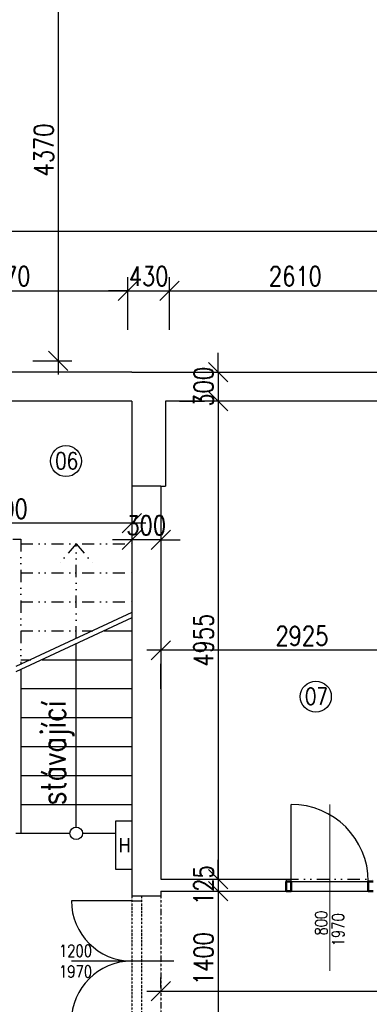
# Model space of a CAD drawing. Header units: millimetres. Extents: x -637441 to -130928, y -380379 to -53767.
# Tile 93 of 193: x -520534 to -516913, y -146601 to -136391. Entities that reach past the tile are written whole.
import ezdxf
from ezdxf.enums import TextEntityAlignment as Align

# ---------------------------------------------------------------- set-up
doc = ezdxf.new("R2010")
doc.units = ezdxf.units.MM
doc.header["$LTSCALE"] = 10
for name, pattern in [('ACAD_ISO12W100', [22, 12, -3, 0.5, -3, 0.5, -3]), ('DIVIDE', [31.75, 12.7, -6.35, 0, -6.35, 0, -6.35]), ('DĚLICÍ', [31.75, 12.7, -6.35, 0, -6.35, 0, -6.35])]:
    doc.linetypes.add(name, pattern=pattern)
for name, color, linetype, lineweight in [('CKDVERE_', 7, 'Continuous', 25), ('CKDVERE_OSY', 1, 'Continuous', 18), ('CKDVERE_PRAH', 7, 'Continuous', 25), ('CKDVERE_ZARUBNE_RAM', 5, 'Continuous', 50), ('CKKOTY', 7, 'Continuous', 25), ('CKSTENY_NADROVINOU', 7, 'DIVIDE', 25), ('CKTEXTY_MALE', 7, 'Continuous', 25)]:
    doc.layers.add(name, color=color, linetype=linetype, lineweight=lineweight)
for name, color, linetype in [('CKDVERE_POPIS', 7, 'Continuous'), ('Kóty', 7, 'Continuous'), ('POPIS', 7, 'Continuous'), ('Rozhraní materiálů', 7, 'Continuous'), ('Schodiště', 7, 'Continuous'), ('SLABĚ', 7, 'Continuous'), ('Výplně otvorů', 7, 'Continuous'), ('ZDIVO', 6, 'Continuous')]:
    doc.layers.add(name, color=color, linetype=linetype)
doc.styles.add('NARROW', font='txt')
doc.styles.get("Standard").update_dxf_attribs({"font": 'simplex.shx', "width": 0.8})
doc.dimstyles.new('Cadkon', dxfattribs={"dimscale": 80, "dimtxt": 2.5, "dimasz": 2.5, "dimexe": 1.768, "dimexo": 5, "dimtad": 1, "dimrnd": 1, "dimtxsty": 'Standard', "dimblk1": 'OBLIQUE', "dimblk2": 'OBLIQUE', "dimsah": 1, "dimcen": 2.5, "dimdle": 1.8, "dimadec": 0, "dimazin": 0, "dimtfac": 1, "dimtix": 1, "dimtmove": 2, "dimatfit": 3, "dimfxl": 1, "dimarcsym": 0})
doc.dimstyles.new('Kopie z cadkon', dxfattribs={"dimscale": 100, "dimtxt": 2.5, "dimasz": 2.5, "dimexe": 1.768, "dimexo": 5, "dimgap": 0.666, "dimtad": 1, "dimdec": 0, "dimrnd": 1, "dimdsep": 46, "dimtxsty": 'Standard', "dimblk1": 'OBLIQUE', "dimblk2": 'OBLIQUE', "dimsah": 1, "dimcen": 2, "dimdle": 1.8, "dimazin": 2, "dimtfac": 0.75, "dimtdec": 0, "dimtix": 1, "dimtmove": 2, "dimatfit": 3, "dimfxl": 1, "dimtolj": 1, "dimtzin": 0, "dimarcsym": 0})

# ---------------------------------------------------------------- blocks, each defined once
blk = doc.blocks.new('_OBLIQUE')
at = {"color": 0, "linetype": 'ByBlock'}
blk.add_line((-0.5, -0.5), (0.5, 0.5), dxfattribs=at)
blk = doc.blocks.new('*D962')
at = {"layer": 'CKKOTY', "color": 0, "lineweight": -2}
for p, q in [((-521983, -139607), (-521983, -139059)), ((-519413, -139607), (-519413, -139059)), ((-522127, -139201), (-519269, -139201))]:
    blk.add_line(p, q, dxfattribs=at)
at = {"layer": 'DEFPOINTS', "color": 0}
for p in [(-519413, -139201), (-521983, -140007), (-519413, -140007)]:
    blk.add_point(p, dxfattribs=at)
at = {"layer": 'CKKOTY', "color": 0, "lineweight": -2, "xscale": 200, "yscale": 200, "zscale": 200, "rotation": 180}
blk.add_blockref('_OBLIQUE', (-521983, -139201), dxfattribs=at)
at = {"layer": 'CKKOTY', "color": 0, "lineweight": -2, "xscale": 200, "yscale": 200, "zscale": 200}
blk.add_blockref('_OBLIQUE', (-519413, -139201), dxfattribs=at)
at = {"layer": 'CKKOTY', "color": 0, "insert": (-520698, -139051), "char_height": 200, "attachment_point": 5}
blk.add_mtext('2570', dxfattribs=at)
blk = doc.blocks.new('*D963')
at = {"layer": 'CKKOTY', "color": 0, "lineweight": -2}
for p, q in [((-519413, -139607), (-519413, -139059)), ((-518983, -139607), (-518983, -139059)), ((-519413, -139201), (-519613, -139201)), ((-519413, -139201), (-518983, -139201)), ((-518983, -139201), (-518783, -139201))]:
    blk.add_line(p, q, dxfattribs=at)
at = {"layer": 'DEFPOINTS', "color": 0}
for p in [(-518983, -139201), (-519413, -140007), (-518983, -140007)]:
    blk.add_point(p, dxfattribs=at)
at = {"layer": 'CKKOTY', "color": 0, "lineweight": -2, "xscale": 200, "yscale": 200, "zscale": 200}
blk.add_blockref('_OBLIQUE', (-519413, -139201), dxfattribs=at)
at = {"layer": 'CKKOTY', "color": 0, "lineweight": -2, "xscale": 200, "yscale": 200, "zscale": 200, "rotation": 180}
blk.add_blockref('_OBLIQUE', (-518983, -139201), dxfattribs=at)
at = {"layer": 'CKKOTY', "color": 0, "insert": (-519198, -139051), "char_height": 200, "attachment_point": 5}
blk.add_mtext('430', dxfattribs=at)
blk = doc.blocks.new('*D964')
at = {"layer": 'CKKOTY', "color": 0, "lineweight": -2}
for p, q in [((-518983, -139607), (-518983, -139059)), ((-516373, -139607), (-516373, -139059)), ((-519127, -139201), (-516229, -139201))]:
    blk.add_line(p, q, dxfattribs=at)
at = {"layer": 'DEFPOINTS', "color": 0}
for p in [(-516373, -139201), (-518983, -140007), (-516373, -140007)]:
    blk.add_point(p, dxfattribs=at)
at = {"layer": 'CKKOTY', "color": 0, "lineweight": -2, "xscale": 200, "yscale": 200, "zscale": 200, "rotation": 180}
blk.add_blockref('_OBLIQUE', (-518983, -139201), dxfattribs=at)
at = {"layer": 'CKKOTY', "color": 0, "lineweight": -2, "xscale": 200, "yscale": 200, "zscale": 200}
blk.add_blockref('_OBLIQUE', (-516373, -139201), dxfattribs=at)
at = {"layer": 'CKKOTY', "color": 0, "insert": (-517678, -139051), "char_height": 200, "attachment_point": 5}
blk.add_mtext('2610', dxfattribs=at)
blk = doc.blocks.new('*D898')
at = {"layer": 'CKKOTY', "color": 0, "lineweight": -2}
for p, q in [((-518479, -140047), (-518479, -139847)), ((-518879, -140047), (-518621, -140047)), ((-518479, -140047), (-518479, -140347)), ((-518879, -140347), (-518621, -140347)), ((-518479, -140347), (-518479, -140547))]:
    blk.add_line(p, q, dxfattribs=at)
at = {"layer": 'DEFPOINTS', "color": 0}
for p in [(-518479, -140047), (-518479, -140347), (-518479, -140347)]:
    blk.add_point(p, dxfattribs=at)
at = {"layer": 'CKKOTY', "color": 0, "lineweight": -2, "xscale": 200, "yscale": 200, "zscale": 200}
for p, rotation in [((-518479, -140047), 270), ((-518479, -140347), 90)]:
    blk.add_blockref('_OBLIQUE', p, dxfattribs=dict(at, rotation=rotation))
at = {"layer": 'CKKOTY', "color": 0, "insert": (-518629, -140197), "char_height": 200, "attachment_point": 5, "rotation": 90}
blk.add_mtext('300', dxfattribs=at)
blk = doc.blocks.new('*D899')
at = {"layer": 'CKKOTY', "color": 0, "lineweight": -2}
for p, q in [((-518479, -140203), (-518479, -145446)), ((-518879, -140347), (-518621, -140347)), ((-518879, -145302), (-518621, -145302))]:
    blk.add_line(p, q, dxfattribs=at)
at = {"layer": 'DEFPOINTS', "color": 0}
for p in [(-518479, -140347), (-518479, -145302), (-518479, -145302)]:
    blk.add_point(p, dxfattribs=at)
at = {"layer": 'CKKOTY', "color": 0, "lineweight": -2, "xscale": 200, "yscale": 200, "zscale": 200}
for p, rotation in [((-518479, -140347), 90), ((-518479, -145302), 270)]:
    blk.add_blockref('_OBLIQUE', p, dxfattribs=dict(at, rotation=rotation))
at = {"layer": 'CKKOTY', "color": 0, "insert": (-518629, -142825), "char_height": 200, "attachment_point": 5, "rotation": 90}
blk.add_mtext('4955', dxfattribs=at)
blk = doc.blocks.new('*D903')
at = {"layer": 'CKKOTY', "color": 0, "lineweight": -2}
for p, q in [((-519373, -141384), (-519373, -141642)), ((-519073, -141408), (-519073, -141642)), ((-519373, -141784), (-519573, -141784)), ((-519073, -141784), (-519373, -141784)), ((-519073, -141784), (-518873, -141784))]:
    blk.add_line(p, q, dxfattribs=at)
at = {"layer": 'DEFPOINTS', "color": 0}
for p in [(-519373, -141784), (-519373, -141784), (-519073, -141808)]:
    blk.add_point(p, dxfattribs=at)
at = {"layer": 'CKKOTY', "color": 0, "lineweight": -2, "xscale": 200, "yscale": 200, "zscale": 200}
blk.add_blockref('_OBLIQUE', (-519373, -141784), dxfattribs=at)
at = {"layer": 'CKKOTY', "color": 0, "lineweight": -2, "xscale": 200, "yscale": 200, "zscale": 200, "rotation": 180}
blk.add_blockref('_OBLIQUE', (-519073, -141784), dxfattribs=at)
at = {"layer": 'CKKOTY', "color": 0, "insert": (-519223, -141634), "char_height": 200, "attachment_point": 5}
blk.add_mtext('300', dxfattribs=at)
blk = doc.blocks.new('*D904')
at = {"layer": 'CKKOTY', "color": 0, "lineweight": -2}
for p, q in [((-519373, -141212), (-519373, -141471)), ((-519229, -141612), (-522217, -141612)), ((-522073, -141929), (-522073, -141754))]:
    blk.add_line(p, q, dxfattribs=at)
at = {"layer": 'DEFPOINTS', "color": 0}
for p in [(-522073, -141529), (-522073, -141612), (-519373, -141612)]:
    blk.add_point(p, dxfattribs=at)
at = {"layer": 'CKKOTY', "color": 0, "lineweight": -2, "xscale": 200, "yscale": 200, "zscale": 200, "rotation": 180}
blk.add_blockref('_OBLIQUE', (-522073, -141612), dxfattribs=at)
at = {"layer": 'CKKOTY', "color": 0, "lineweight": -2, "xscale": 200, "yscale": 200, "zscale": 200}
blk.add_blockref('_OBLIQUE', (-519373, -141612), dxfattribs=at)
at = {"layer": 'CKKOTY', "color": 0, "insert": (-520723, -141462), "char_height": 200, "attachment_point": 5}
blk.add_mtext('2700', dxfattribs=at)
blk = doc.blocks.new('*D1030')
at = {"layer": 'CKTEXTY_MALE', "color": 0, "lineweight": -2}
for p, q in [((-522073, -139443), (-522073, -138446)), ((-461983, -139607), (-461983, -138446)), ((-461839, -138587), (-522217, -138587))]:
    blk.add_line(p, q, dxfattribs=at)
at = {"layer": 'DEFPOINTS', "color": 0}
for p in [(-522073, -138587), (-522073, -139843), (-461983, -140007)]:
    blk.add_point(p, dxfattribs=at)
at = {"layer": 'CKTEXTY_MALE', "color": 0, "lineweight": -2, "xscale": 200, "yscale": 200, "zscale": 200, "rotation": 180}
blk.add_blockref('_OBLIQUE', (-522073, -138587), dxfattribs=at)
at = {"layer": 'CKTEXTY_MALE', "color": 0, "lineweight": -2, "xscale": 200, "yscale": 200, "zscale": 200}
blk.add_blockref('_OBLIQUE', (-461983, -138587), dxfattribs=at)
at = {"layer": 'CKTEXTY_MALE', "color": 0, "insert": (-492028, -138434), "char_height": 200, "attachment_point": 5}
blk.add_mtext('\\A1;60090', dxfattribs=at)
blk = doc.blocks.new('*D1020')
at = {"layer": 'CKKOTY', "color": 0, "lineweight": -2}
for p, q in [((-519073, -146427), (-519073, -146324)), ((-495373, -146427), (-495373, -146324)), ((-519217, -146465), (-495229, -146465))]:
    blk.add_line(p, q, dxfattribs=at)
at = {"layer": 'DEFPOINTS', "color": 0}
for p in [(-495373, -146465), (-519073, -146827), (-495373, -146827)]:
    blk.add_point(p, dxfattribs=at)
at = {"layer": 'CKKOTY', "color": 0, "lineweight": -2, "xscale": 200, "yscale": 200, "zscale": 200, "rotation": 180}
blk.add_blockref('_OBLIQUE', (-519073, -146465), dxfattribs=at)
at = {"layer": 'CKKOTY', "color": 0, "lineweight": -2, "xscale": 200, "yscale": 200, "zscale": 200}
blk.add_blockref('_OBLIQUE', (-495373, -146465), dxfattribs=at)
at = {"layer": 'CKKOTY', "color": 0, "insert": (-507223, -146315), "char_height": 200, "attachment_point": 5}
blk.add_mtext('23700', dxfattribs=at)
blk = doc.blocks.new('*D840')
at = {"layer": 'CKKOTY', "color": 0, "lineweight": -2}
for p, q in [((-518479, -145302), (-518479, -145102)), ((-518479, -145302), (-518479, -145427)), ((-518350, -145302), (-518338, -145302)), ((-518479, -145427), (-518479, -145627)), ((-518350, -145427), (-518338, -145427))]:
    blk.add_line(p, q, dxfattribs=at)
at = {"layer": 'DEFPOINTS', "color": 0}
for p in [(-518750, -145302), (-518750, -145427), (-518479, -145427)]:
    blk.add_point(p, dxfattribs=at)
at = {"layer": 'CKKOTY', "color": 0, "lineweight": -2, "xscale": 200, "yscale": 200, "zscale": 200}
for p, rotation in [((-518479, -145302), 270), ((-518479, -145427), 90)]:
    blk.add_blockref('_OBLIQUE', p, dxfattribs=dict(at, rotation=rotation))
at = {"layer": 'CKKOTY', "color": 0, "insert": (-518629, -145365), "char_height": 200, "attachment_point": 5, "rotation": 90}
blk.add_mtext('125', dxfattribs=at)
blk = doc.blocks.new('*D841')
at = {"layer": 'CKKOTY', "color": 0, "lineweight": -2}
for p, q in [((-518479, -145283), (-518479, -146971)), ((-518350, -145427), (-518338, -145427)), ((-518879, -146827), (-518621, -146827))]:
    blk.add_line(p, q, dxfattribs=at)
at = {"layer": 'DEFPOINTS', "color": 0}
for p in [(-518750, -145427), (-518479, -146827), (-518479, -146827)]:
    blk.add_point(p, dxfattribs=at)
at = {"layer": 'CKKOTY', "color": 0, "lineweight": -2, "xscale": 200, "yscale": 200, "zscale": 200}
for p, rotation in [((-518479, -145427), 90), ((-518479, -146827), 270)]:
    blk.add_blockref('_OBLIQUE', p, dxfattribs=dict(at, rotation=rotation))
at = {"layer": 'CKKOTY', "color": 0, "insert": (-518629, -146127), "char_height": 200, "attachment_point": 5, "rotation": 90}
blk.add_mtext('1400', dxfattribs=at)
blk = doc.blocks.new('*D846')
at = {"layer": 'CKKOTY', "color": 0, "lineweight": -2}
for p, q in [((-516148, -142530), (-516148, -142788)), ((-516004, -142930), (-519217, -142930)), ((-519073, -143330), (-519073, -143071))]:
    blk.add_line(p, q, dxfattribs=at)
at = {"layer": 'DEFPOINTS', "color": 0}
for p in [(-519073, -142930), (-519073, -142930), (-516148, -142930)]:
    blk.add_point(p, dxfattribs=at)
at = {"layer": 'CKKOTY', "color": 0, "lineweight": -2, "xscale": 200, "yscale": 200, "zscale": 200, "rotation": 180}
blk.add_blockref('_OBLIQUE', (-519073, -142930), dxfattribs=at)
at = {"layer": 'CKKOTY', "color": 0, "lineweight": -2, "xscale": 200, "yscale": 200, "zscale": 200}
blk.add_blockref('_OBLIQUE', (-516148, -142930), dxfattribs=at)
at = {"layer": 'CKKOTY', "color": 0, "insert": (-517611, -142780), "char_height": 200, "attachment_point": 5}
blk.add_mtext('2925', dxfattribs=at)
blk = doc.blocks.new('*D1382')
at = {"layer": 'CKKOTY', "color": 0, "lineweight": -2}
for p, q in [((-520135, -135413), (-520135, -140071)), ((-521553, -135557), (-519994, -135557)), ((-520398, -139927), (-519994, -139927))]:
    blk.add_line(p, q, dxfattribs=at)
at = {"layer": 'DEFPOINTS', "color": 0}
for p in [(-521953, -135557), (-520798, -139927), (-520135, -139927)]:
    blk.add_point(p, dxfattribs=at)
at = {"layer": 'CKKOTY', "color": 0, "lineweight": -2, "xscale": 200, "yscale": 200, "zscale": 200}
for p, rotation in [((-520135, -135557), 90), ((-520135, -139927), 270)]:
    blk.add_blockref('_OBLIQUE', p, dxfattribs=dict(at, rotation=rotation))
at = {"layer": 'CKKOTY', "color": 0, "insert": (-520285, -137742), "char_height": 200, "attachment_point": 5, "rotation": 90}
blk.add_mtext('4370', dxfattribs=at)

msp = doc.modelspace()

# ---------------------------------------------------------------- linework, layer by layer
at = {"layer": 'CKDVERE_'}
msp.add_line((-517723.358, -145327.266), (-517723.358, -144527.266), dxfattribs=at)
msp.add_arc((-517723.358, -145327.266), 800, 0, 90, dxfattribs=at)
at = {"layer": 'CKDVERE_OSY'}
for p, q in [((-517323.358, -144527.266), (-517323.358, -146202.266)), ((-517323.358, -146252.266), (-517323.358, -144577.266))]:
    msp.add_line(p, q, dxfattribs=at)
at = {"layer": 'CKDVERE_PRAH'}
for p, q in [((-517723.358, -145327.266), (-516923.358, -145327.266)), ((-517723.358, -145427.266), (-516923.358, -145427.266))]:
    msp.add_line(p, q, dxfattribs=at)
at = {"layer": 'CKDVERE_ZARUBNE_RAM'}
for p, q in [((-517773.358, -145327.266), (-517723.358, -145327.266)), ((-517773.358, -145427.266), (-517773.358, -145327.266)), ((-517723.358, -145327.266), (-517723.358, -145427.266)), ((-516873.358, -145327.266), (-516923.358, -145327.266)), ((-516923.358, -145327.266), (-516923.358, -145427.266)), ((-517723.358, -145427.266), (-517773.358, -145427.266)), ((-516923.358, -145427.266), (-516873.358, -145427.266))]:
    msp.add_line(p, q, dxfattribs=at)
at = {"layer": 'CKSTENY_NADROVINOU'}
for p, q in [((-517773.358, -145302.266), (-516873.358, -145302.266)), ((-517773.358, -145427.266), (-516873.358, -145427.266))]:
    msp.add_line(p, q, dxfattribs=at)
at = {"layer": 'CKTEXTY_MALE', "color": 7}
for centre in [(-520054.203, -140967.885), (-517466.713, -143410.395)]:
    msp.add_circle(centre, 160.548, dxfattribs=at)
at = {"layer": 'Kóty'}
msp.add_line((-518937.764, -146152.266), (-519998.358, -146152.266), dxfattribs=at)
at = {"layer": 'POPIS'}
for p, q in [((-519541.365, -144700.742), (-519541.365, -145198.176)), ((-519373.358, -144700.742), (-519541.365, -144700.742)), ((-519373.358, -144700.742), (-519373.358, -145198.176)), ((-519541.365, -145198.176), (-519373.358, -145198.176))]:
    msp.add_line(p, q, dxfattribs=at)
at = {"layer": 'Rozhraní materiálů'}
msp.add_line((-519073.358, -141227.266), (-519373.358, -141227.266), dxfattribs=at)
at = {"layer": 'Schodiště', "color": 7, "linetype": 'DĚLICÍ', "lineweight": -3}
for p, q in [((-520923.358, -141777.266), (-520523.358, -141777.266)), ((-520523.358, -141777.266), (-520523.358, -143075.501)), ((-520523.358, -141827.266), (-519373.358, -141827.266)), ((-519948.358, -141827.266), (-520123.344, -142029.371)), ((-519948.358, -141827.266), (-519773.372, -142029.371)), ((-519948.358, -142806.89), (-519948.358, -141827.266)), ((-520523.358, -142127.266), (-519373.358, -142127.266)), ((-520523.358, -142427.266), (-519373.358, -142427.266)), ((-520523.358, -142727.266), (-519777.913, -142727.266)), ((-520523.358, -143027.266), (-520420.106, -143027.266))]:
    msp.add_line(p, q, dxfattribs=at)
at = {"layer": 'Schodiště', "color": 7, "lineweight": -3}
for p, q in [((-519373.358, -142538.279), (-520573.358, -143098.858)), ((-519373.358, -142593.466), (-520573.358, -143154.045)), ((-519659.778, -142727.266), (-519373.358, -142727.266)), ((-519948.358, -144762.147), (-519948.358, -142862.077)), ((-520301.971, -143027.266), (-519373.358, -143027.266)), ((-520523.358, -143130.687), (-520523.358, -144827.266)), ((-520523.358, -143327.266), (-519373.358, -143327.266)), ((-520523.358, -143627.266), (-519373.358, -143627.266)), ((-520523.358, -143927.266), (-519373.358, -143927.266)), ((-520523.358, -144227.266), (-519373.358, -144227.266)), ((-520523.358, -144527.266), (-519373.358, -144527.266)), ((-520523.358, -144827.266), (-520013.477, -144827.266)), ((-519883.239, -144827.266), (-519541.365, -144827.266))]:
    msp.add_line(p, q, dxfattribs=at)
at = {"layer": 'Schodiště', "color": 2, "lineweight": -3}
msp.add_line((-520573.358, -144827.266), (-520523.358, -144827.266), dxfattribs=at)
at = {"layer": 'Schodiště', "color": 7}
msp.add_circle((-519948.358, -144827.266), 65.119, dxfattribs=at)
at = {"layer": 'SLABĚ', "color": 6}
for p, q in [((-519373.358, -140047.266), (-522023.358, -140047.266)), ((-519373.358, -140347.266), (-522023.358, -140347.266))]:
    msp.add_line(p, q, dxfattribs=at)
at = {"layer": 'SLABĚ', "linetype": 'ACAD_ISO12W100', "ltscale": 0.2}
msp.add_line((-519073.358, -145477.266), (-519073.358, -146827.266), dxfattribs=at)
at = {"layer": 'Výplně otvorů', "linetype": 'ACAD_ISO12W100', "lineweight": -3, "ltscale": 0.175}
for p, q in [((-519373.358, -145477.266), (-519373.358, -146827.266)), ((-519273.358, -145477.266), (-519273.358, -146827.266))]:
    msp.add_line(p, q, dxfattribs=at)
at = {"layer": 'Výplně otvorů'}
for q in [(-519998.358, -145527.266), (-519273.358, -145527.266)]:
    msp.add_line((-519373.358, -145527.266), q, dxfattribs=at)
at = {"layer": 'Výplně otvorů', "lineweight": -3}
for centre, start, end in [((-519373.358, -145527.266), 180, 270), ((-519373.358, -146777.266), 90, 180)]:
    msp.add_arc(centre, 625, start, end, dxfattribs=at)
at = {"layer": 'ZDIVO'}
for p, q in [((-519373.358, -140047.266), (-519023.358, -140047.266)), ((-519023.358, -140047.266), (-516373.358, -140047.266)), ((-519373.358, -140347.266), (-519373.358, -145477.266)), ((-516373.358, -140347.266), (-519023.358, -140347.266)), ((-519023.358, -140347.266), (-519023.358, -141227.266)), ((-519073.358, -141227.266), (-519073.358, -145302.266)), ((-519073.358, -141227.266), (-519023.358, -141227.266)), ((-519073.358, -145302.266), (-517773.358, -145302.266)), ((-517773.358, -145302.266), (-517773.358, -145427.266)), ((-519373.358, -145477.266), (-519073.358, -145477.266)), ((-519073.358, -145427.266), (-519073.358, -145477.266)), ((-519073.358, -145427.266), (-517773.358, -145427.266))]:
    msp.add_line(p, q, dxfattribs=at)

# ---------------------------------------------------------------- texts
at = {"layer": 'CKDVERE_POPIS', "width": 0.8}
msp.add_text('  800', height=125, rotation=90, dxfattribs=at).set_placement((-517348.358, -145827.266), align=Align.CENTER)
msp.add_text('1970', height=125, rotation=90, dxfattribs=at).set_placement((-517298.358, -145827.266), align=Align.TOP_CENTER)
at = {"layer": 'CKTEXTY_MALE', "color": 7, "width": 0.8}
for s, p in [('06', (-520167.425, -141052.14)), ('07', (-517579.935, -143494.649))]:
    msp.add_text(s, height=175, dxfattribs=at).set_placement(p)
msp.add_text('stávající', height=250, rotation=90, dxfattribs=at).set_placement((-520059.665, -144538.485))
at = {"layer": 'CKTEXTY_MALE', "width": 0.8}
for s, p in [('1200', (-520127.33, -146108.845)), ('1970', (-520127.33, -146323.131))]:
    msp.add_text(s, height=125, dxfattribs=at).set_placement(p)
at = {"layer": 'POPIS', "style": 'NARROW'}
msp.add_text('H', height=150, dxfattribs=at).set_placement((-519509.249, -145025.784))

# ---------------------------------------------------------------- dimensions: what is measured, and where the dimension line sits
at = {"layer": 'CKKOTY'}
dim = msp.add_linear_dim(base=(-520135.479, -139927.266), p1=(-521953.358, -135557.266), p2=(-520797.621, -139927.266), angle=90, dimstyle='Cadkon', dxfattribs=at)
dim.commit()
dim.dimension.update_dxf_attribs({"geometry": '*D1382', "text_midpoint": (-520285.479, -137742.266)})
at = {"layer": 'CKKOTY', "color": 7}
for base, p1, p2, picture, middle in [((-519413.358, -139200.929), (-521983.358, -140007.266), (-519413.358, -140007.266), '*D962', (-520698.358, -139050.929)), ((-518983.358, -139200.929), (-519413.358, -140007.266), (-518983.358, -140007.266), '*D963', (-519198.358, -139050.929)), ((-516373.358, -139200.929), (-518983.358, -140007.266), (-516373.358, -140007.266), '*D964', (-517678.358, -139050.929)), ((-522073.358, -141612.266), (-519373.358, -141612.266), (-522073.358, -141528.53), '*D904', (-520723.358, -141462.266)), ((-519373.358, -141783.596), (-519073.358, -141808.429), (-519373.358, -141783.596), '*D903', (-519223.358, -141633.596)), ((-519073.358, -142929.815), (-516148.358, -142929.815), (-519073.358, -142929.815), '*D846', (-517610.858, -142779.815)), ((-495373.357, -146464.967), (-519073.358, -146827.266), (-495373.357, -146827.266), '*D1020', (-507223.358, -146314.967))]:
    dim = msp.add_linear_dim(base=base, p1=p1, p2=p2, dimstyle='Cadkon', dxfattribs=at)
    dim.commit()
    dim.dimension.update_dxf_attribs({"geometry": picture, "text_midpoint": middle})
for base, p1, p2, picture, middle in [((-518479.355, -140347.266), (-518479.355, -140047.266), (-518479.355, -140347.266), '*D898', (-518629.355, -140197.266)), ((-518479.355, -145302.266), (-518479.355, -140347.266), (-518479.355, -145302.266), '*D899', (-518629.355, -142824.766)), ((-518479.355, -145427.266), (-518750.075, -145302.266), (-518750.075, -145427.266), '*D840', (-518629.355, -145364.766)), ((-518479.355, -146827.266), (-518750.075, -145427.266), (-518479.355, -146827.266), '*D841', (-518629.355, -146127.266))]:
    dim = msp.add_linear_dim(base=base, p1=p1, p2=p2, angle=90, dimstyle='Cadkon', dxfattribs=at)
    dim.commit()
    dim.dimension.update_dxf_attribs({"geometry": picture, "text_midpoint": middle})
at = {"layer": 'CKTEXTY_MALE'}
dim = msp.add_linear_dim(base=(-522073.358, -138587.125), p1=(-461983.358, -140007.266), p2=(-522073.358, -139843.25), dimstyle='Kopie z cadkon', override={"dimscale": 80}, dxfattribs=at)
dim.commit()
dim.dimension.update_dxf_attribs({"geometry": '*D1030', "text_midpoint": (-492028.358, -138433.845)})

doc.saveas('drawing.dxf')
